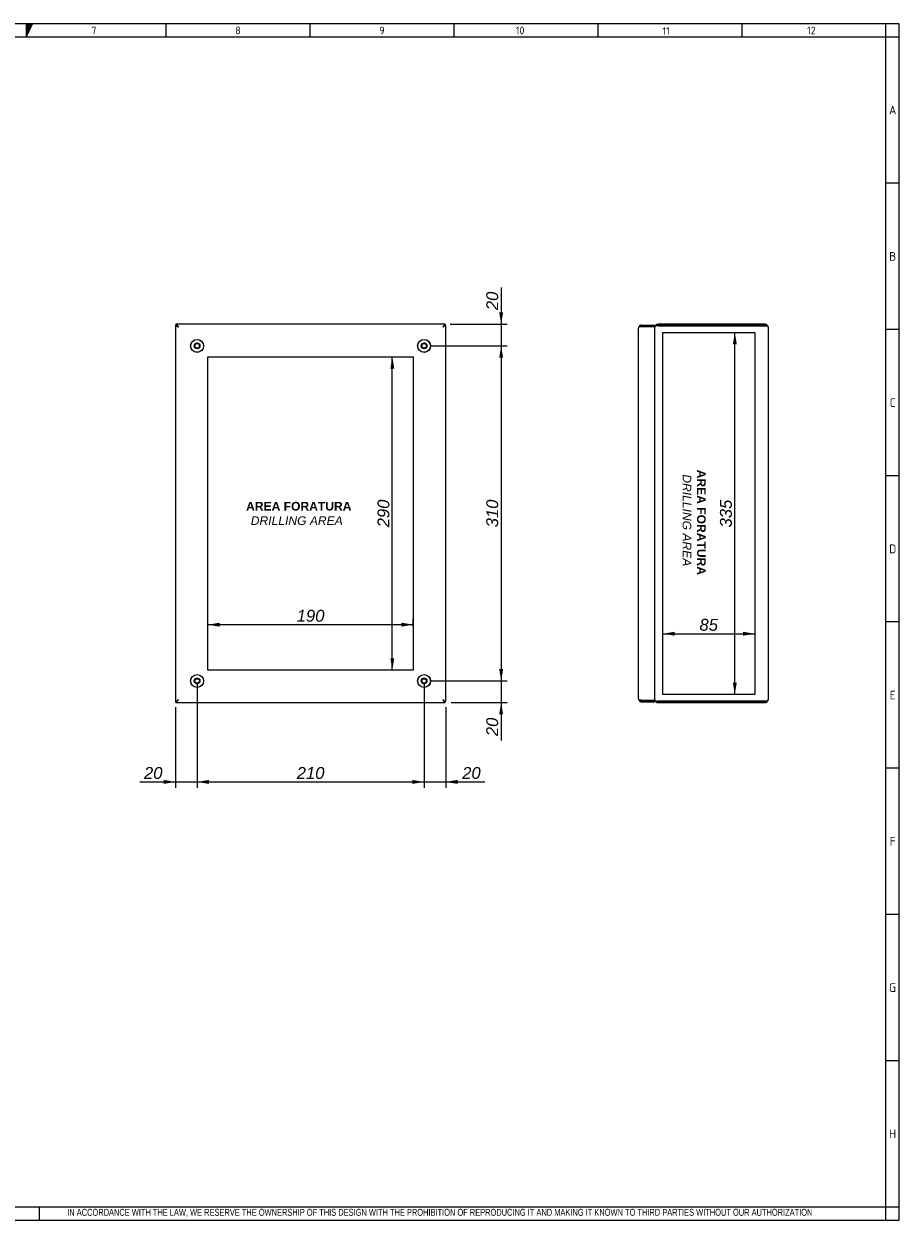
# Model space of a CAD drawing. Extents: x 6 to 412, y 11 to 288.
# Tile 3 of 3: x 210 to 412, y 11 to 288. Entities that reach past the tile are written whole.
import ezdxf
from ezdxf.lldxf.tags import DXFTag

# ---------------------------------------------------------------- set-up
doc = ezdxf.new("R2010")
doc.units = 0
doc.layers.get('0').update_dxf_attribs({"linetype": 'CONTINUOUS'})
for name, color, linetype in [('_TRANSLATION', 7, 'CONTINUOUS'), ('DEFAULT', 7, 'CONTINUOUS'), ('DV4_DEFAULT', 7, 'CONTINUOUS'), ('DV5_DEFAULT', 7, 'CONTINUOUS'), ('S0000000_02', 7, 'CONTINUOUS'), ('S0000000_17', 7, 'CONTINUOUS'), ('S0000000_18', 7, 'CONTINUOUS')]:
    doc.layers.add(name, color=color, linetype=linetype)
doc.styles.add('SEACAD_ARIAL', font='arial.ttf')
doc.styles.add('SEACAD_ARIALI', font='ariali.ttf')
tags = doc.linetypes.add('CENTER2', pattern=[28.575, 19.05, -3.175, 3.175, -3.175]).pattern_tags.tags
tags[10:11] = [DXFTag(74, 4), DXFTag(75, 0), DXFTag(340, '0'), DXFTag(46, 0.0), DXFTag(50, 0.0), DXFTag(44, 0.0), DXFTag(45, 0.0)]
tags[8:9] = [DXFTag(74, 4), DXFTag(75, 0), DXFTag(340, '0'), DXFTag(46, 0.0), DXFTag(50, 0.0), DXFTag(44, 0.0), DXFTag(45, 0.0)]
tags[6:7] = [DXFTag(74, 4), DXFTag(75, 0), DXFTag(340, '0'), DXFTag(46, 0.0), DXFTag(50, 0.0), DXFTag(44, 0.0), DXFTag(45, 0.0)]
tags[4:5] = [DXFTag(74, 4), DXFTag(75, 0), DXFTag(340, '0'), DXFTag(46, 0.0), DXFTag(50, 0.0), DXFTag(44, 0.0), DXFTag(45, 0.0)]
doc.dimstyles.new('ISO', dxfattribs={"dimtxt": 2.75, "dimasz": 2.75, "dimexe": 1.375, "dimexo": 1.375, "dimgap": 0.6875, "dimtad": 1, "dimdec": 1, "dimlfac": 4, "dimtxsty": 'SEACAD_ARIAL', "dimblk1": '_SE_FILLED', "dimblk2": '_SE_FILLED', "dimsah": 1, "dimcen": 1.375, "dimazin": 3, "dimtfac": 0.7, "dimtdec": 3, "dimtmove": 0, "dimatfit": 3})

# ---------------------------------------------------------------- blocks, each defined once
blk = doc.blocks.new('SE3')
at = {"layer": 'DV4_DEFAULT', "color": 7, "linetype": 'CENTER2'}
for p, q in [((252.23, 138.13), (252.23, 210.63)), ((252.23, 210.63), (299.73, 210.63)), ((299.73, 210.63), (299.73, 138.13)), ((299.73, 138.13), (252.23, 138.13))]:
    blk.add_line(p, q, dxfattribs=at)
at = {"layer": 'S0000000_02', "color": 7, "linetype": 'CONTINUOUS'}
for centre, radius in [((249.73, 213.13), 1.5), ((249.73, 213.13), 1.48), ((249.73, 213.13), 0.65), ((249.73, 213.13), 0.525), ((302.23, 213.13), 1.5), ((302.23, 213.13), 1.48), ((302.23, 213.13), 0.65), ((302.23, 213.13), 0.525), ((249.73, 135.63), 1.5), ((249.73, 135.63), 1.48), ((249.73, 135.63), 0.65), ((249.73, 135.63), 0.525), ((302.23, 135.63), 1.5), ((302.23, 135.63), 1.48), ((302.23, 135.63), 0.65), ((302.23, 135.63), 0.525)]:
    blk.add_circle(centre, radius, dxfattribs=at)
for centre in [(249.73, 213.13), (302.23, 213.13), (249.73, 135.63), (302.23, 135.63)]:
    blk.add_arc(centre, 0.625, 75, 15, dxfattribs=at)
at = {"layer": 'S0000000_17', "color": 7, "linetype": 'CONTINUOUS'}
for p, q in [((244.73, 217.83), (245.03, 217.83)), ((244.73, 217.78), (244.73, 217.83)), ((244.73, 217.78), (244.73, 130.98)), ((244.73, 217.78), (245.03, 217.78)), ((245.08, 218.13), (244.83, 218.13)), ((244.83, 218.13), (244.83, 217.83)), ((245.08, 217.83), (244.83, 217.83)), ((245.03, 217.78), (245.03, 217.83)), ((245.43, 217.43), (245.03, 217.83)), ((245.03, 217.83), (245.43, 217.43)), ((245.03, 217.78), (245.43, 217.43)), ((245.08, 218.13), (245.08, 217.83)), ((306.88, 218.13), (245.08, 218.13)), ((245.08, 217.83), (245.43, 217.43)), ((306.93, 217.83), (306.53, 217.43)), ((306.88, 217.83), (306.53, 217.43)), ((306.53, 217.43), (306.93, 217.83)), ((306.93, 217.78), (306.53, 217.43)), ((306.88, 218.13), (306.88, 217.83)), ((307.13, 218.13), (306.88, 218.13)), ((307.13, 217.83), (306.88, 217.83)), ((306.93, 217.78), (306.93, 217.83)), ((307.23, 217.83), (306.93, 217.83)), ((307.23, 217.78), (306.93, 217.78)), ((307.13, 218.13), (307.13, 217.83)), ((307.23, 217.78), (307.23, 217.83)), ((307.23, 130.98), (307.23, 217.78)), ((244.73, 130.98), (245.03, 130.98)), ((244.73, 130.98), (244.73, 130.93)), ((244.73, 130.93), (245.03, 130.93)), ((244.83, 130.63), (244.83, 130.93)), ((244.83, 130.93), (245.08, 130.93)), ((244.83, 130.63), (245.08, 130.63)), ((245.43, 131.33), (245.03, 130.93)), ((245.03, 130.98), (245.43, 131.33)), ((245.03, 130.93), (245.43, 131.33)), ((245.03, 130.98), (245.03, 130.93)), ((245.08, 130.93), (245.43, 131.33)), ((245.08, 130.63), (245.08, 130.93)), ((245.08, 130.63), (306.88, 130.63)), ((306.93, 130.98), (306.53, 131.33)), ((306.53, 131.33), (306.93, 130.93)), ((306.88, 130.93), (306.53, 131.33)), ((306.93, 130.93), (306.53, 131.33)), ((306.88, 130.63), (306.88, 130.93)), ((306.88, 130.93), (307.13, 130.93)), ((306.88, 130.63), (307.13, 130.63)), ((307.23, 130.98), (306.93, 130.98)), ((306.93, 130.98), (306.93, 130.93)), ((307.23, 130.93), (306.93, 130.93)), ((307.13, 130.63), (307.13, 130.93)), ((307.23, 130.98), (307.23, 130.93))]:
    blk.add_line(p, q, dxfattribs=at)
at = {"layer": 'S0000000_18', "color": 7, "linetype": 'CONTINUOUS'}
for p, q in [((245.02, 217.83), (245.02, 217.83)), ((306.95, 217.83), (306.95, 217.83)), ((245.02, 130.93), (245.02, 130.93)), ((306.95, 130.93), (306.95, 130.93))]:
    blk.add_line(p, q, dxfattribs=at)
blk = doc.blocks.new('SE4')
at = {"layer": 'DV5_DEFAULT', "color": 7, "linetype": 'CENTER2'}
for p, q in [((357.47, 132.51), (357.47, 216.26)), ((357.47, 216.26), (378.72, 216.26)), ((378.72, 216.26), (378.72, 132.51)), ((378.72, 132.51), (357.47, 132.51))]:
    blk.add_line(p, q, dxfattribs=at)
at = {"layer": 'S0000000_17', "color": 7, "linetype": 'CONTINUOUS'}
for p, q in [((356.32, 218.13), (356.32, 217.83)), ((381.12, 218.13), (356.32, 218.13)), ((356.32, 217.78), (356.32, 217.83)), ((381.12, 217.83), (356.32, 217.83)), ((356.32, 217.78), (381.12, 217.78)), ((381.12, 218.13), (381.12, 217.83)), ((381.69, 217.83), (381.12, 217.83)), ((381.12, 217.78), (381.69, 217.78)), ((381.82, 217.43), (381.82, 131.33)), ((356.32, 130.98), (356.32, 130.93)), ((381.12, 130.98), (356.32, 130.98)), ((356.32, 130.63), (356.32, 130.93)), ((356.32, 130.93), (381.12, 130.93)), ((356.32, 130.63), (381.12, 130.63)), ((381.12, 130.98), (381.69, 130.98)), ((381.69, 130.93), (381.12, 130.93)), ((381.12, 130.63), (381.12, 130.93))]:
    blk.add_line(p, q, dxfattribs=at)
for centre, radius, start, end in [((356.32, 217.43), 0.7, 90, 169.1559), ((356.32, 217.43), 0.4, 90, 94.1514), ((381.12, 217.43), 0.7, 34.8499, 90), ((381.12, 217.43), 0.4, 61.045, 90), ((381.12, 217.43), 0.7, 0, 34.8499), ((356.32, 131.33), 0.7, 190.8441, 270), ((356.32, 131.33), 0.4, 265.8486, 270), ((381.12, 131.33), 0.4, 270, 298.955), ((381.12, 131.33), 0.7, 270, 325.1501), ((381.12, 131.33), 0.7, 325.1501, 360)]:
    blk.add_arc(centre, radius, start, end, dxfattribs=at)
for centre, major_axis, ratio, start_param, end_param in [((356.32, 217.43), (-0.7, 0), 0.571429, 4.712389, 6.093921), ((381.12, 217.43), (-0.7, 0), 0.875, 3.141593, 3.749838), ((356.32, 131.33), (0.7, 0), 0.571429, 3.330857, 4.712389), ((381.12, 131.33), (-0.7, 0), 0.875, 2.533347, 3.141593)]:
    blk.add_ellipse(centre, major_axis=major_axis, ratio=ratio, start_param=start_param, end_param=end_param, dxfattribs=at)
at = {"layer": 'S0000000_18', "color": 7, "linetype": 'CONTINUOUS'}
for p, q in [((351.82, 131.52), (351.82, 217.25)), ((351.94, 217.65), (352.52, 217.65)), ((352.52, 217.6), (351.94, 217.6)), ((352.52, 217.65), (352.52, 217.95)), ((352.52, 217.95), (355.63, 217.95)), ((352.52, 217.65), (355.63, 217.65)), ((352.52, 217.6), (355.63, 217.6)), ((355.63, 217.65), (355.63, 217.95)), ((355.63, 131.17), (355.63, 217.6)), ((352.52, 131.17), (351.94, 131.17)), ((351.94, 131.12), (352.52, 131.12)), ((352.52, 131.17), (355.63, 131.17)), ((352.52, 131.12), (355.63, 131.12)), ((352.52, 131.12), (352.52, 130.82)), ((352.52, 130.82), (355.63, 130.82)), ((355.63, 131.12), (355.63, 130.82))]:
    blk.add_line(p, q, dxfattribs=at)
for centre, radius, start, end in [((352.52, 217.25), 0.7, 145.1501, 180), ((352.52, 217.25), 0.7, 90, 145.1501), ((352.52, 217.25), 0.4, 90, 118.955), ((352.52, 131.52), 0.7, 180, 214.8499), ((352.52, 131.52), 0.7, 214.8499, 270), ((352.52, 131.52), 0.4, 241.045, 270)]:
    blk.add_arc(centre, radius, start, end, dxfattribs=at)
for centre, start_param, end_param in [((352.52, 217.25), 2.533347, 3.141593), ((352.52, 131.52), 3.141593, 3.749838)]:
    blk.add_ellipse(centre, major_axis=(0.7, 0), ratio=0.875, start_param=start_param, end_param=end_param, dxfattribs=at)
blk = doc.blocks.new('DMBLK27')
at = {"layer": '_TRANSLATION', "linetype": 'CONTINUOUS'}
for points in [[(374.56, 213.51), (374.1, 216.26), (373.64, 213.51)], [(374.56, 135.26), (373.64, 135.26), (374.1, 132.51)]]:
    blk.add_hatch(color=7, dxfattribs=at).paths.add_polyline_path(points)
at = {"layer": '_TRANSLATION', "color": 7, "linetype": 'CONTINUOUS'}
blk.add_line((374.1, 132.51), (374.1, 216.26), dxfattribs=at)
at = {"layer": '_TRANSLATION', "color": 7, "linetype": 'CONTINUOUS', "style": 'SEACAD_ARIALI'}
blk.add_text('335', height=2.75, rotation=90, dxfattribs=at).set_placement((373.41, 171.14))
blk = doc.blocks.new('_SE_FILLED')
at = {"color": 0}
blk.add_line((0, 0), (-1, 0), dxfattribs=at)
blk.add_solid([(0, 0), (-1, -0.1665), (-1, 0.1665), (0, 0)], dxfattribs=at)
blk = doc.blocks.new('DMBLK28')
at = {"layer": '_TRANSLATION', "linetype": 'CONTINUOUS'}
for points in [[(360.22, 147.02), (357.47, 146.56), (360.22, 146.1)], [(375.97, 147.02), (375.97, 146.1), (378.72, 146.56)]]:
    blk.add_hatch(color=7, dxfattribs=at).paths.add_polyline_path(points)
at = {"layer": '_TRANSLATION', "color": 7, "linetype": 'CONTINUOUS'}
blk.add_line((357.47, 146.56), (378.72, 146.56), dxfattribs=at)
at = {"layer": '_TRANSLATION', "color": 7, "linetype": 'CONTINUOUS', "style": 'SEACAD_ARIALI'}
blk.add_text('85', height=2.75, dxfattribs=at).set_placement((365.92, 147.25))
blk = doc.blocks.new('DMBLK29')
at = {"layer": '_TRANSLATION', "linetype": 'CONTINUOUS'}
for points in [[(294.43, 207.88), (295.34, 207.88), (294.88, 210.63)], [(294.43, 140.88), (294.88, 138.13), (295.34, 140.88)]]:
    blk.add_hatch(color=7, dxfattribs=at).paths.add_polyline_path(points)
at = {"layer": '_TRANSLATION', "color": 7, "linetype": 'CONTINUOUS'}
blk.add_line((294.88, 138.13), (294.88, 210.63), dxfattribs=at)
at = {"layer": '_TRANSLATION', "color": 7, "linetype": 'CONTINUOUS', "style": 'SEACAD_ARIALI'}
blk.add_text('290', height=2.75, rotation=90, dxfattribs=at).set_placement((294.2, 171.17))
blk = doc.blocks.new('DMBLK30')
at = {"layer": '_TRANSLATION', "linetype": 'CONTINUOUS'}
for points in [[(254.98, 149.11), (252.23, 148.65), (254.98, 148.19)], [(296.98, 149.11), (296.98, 148.19), (299.73, 148.65)]]:
    blk.add_hatch(color=7, dxfattribs=at).paths.add_polyline_path(points)
at = {"layer": '_TRANSLATION', "color": 7, "linetype": 'CONTINUOUS'}
for p, q in [((252.23, 148.01), (252.23, 150.02)), ((299.73, 148.26), (299.73, 150.02)), ((299.73, 148.65), (252.23, 148.65))]:
    blk.add_line(p, q, dxfattribs=at)
at = {"layer": '_TRANSLATION', "color": 7, "linetype": 'CONTINUOUS', "style": 'SEACAD_ARIALI'}
blk.add_text('190', height=2.75, dxfattribs=at).set_placement((272.77, 149.34))
blk = doc.blocks.new('DMBLK31')
at = {"layer": '_TRANSLATION', "linetype": 'CONTINUOUS'}
for points in [[(252.48, 111.83), (252.48, 112.75), (249.73, 112.29)], [(299.48, 111.83), (302.23, 112.29), (299.48, 112.75)]]:
    blk.add_hatch(color=7, dxfattribs=at).paths.add_polyline_path(points)
at = {"layer": '_TRANSLATION', "color": 7, "linetype": 'CONTINUOUS'}
for p, q in [((249.73, 134.91), (249.73, 110.91)), ((302.23, 135.17), (302.23, 110.91)), ((249.73, 112.29), (302.23, 112.29))]:
    blk.add_line(p, q, dxfattribs=at)
at = {"layer": '_TRANSLATION', "color": 7, "linetype": 'CONTINUOUS', "style": 'SEACAD_ARIALI'}
blk.add_text('210', height=2.75, dxfattribs=at).set_placement((272.77, 112.98))
blk = doc.blocks.new('DMBLK32')
at = {"layer": '_TRANSLATION', "linetype": 'CONTINUOUS'}
for points in [[(299.48, 111.83), (302.23, 112.29), (299.48, 112.75)], [(309.98, 111.83), (309.98, 112.75), (307.23, 112.29)]]:
    blk.add_hatch(color=7, dxfattribs=at).paths.add_polyline_path(points)
at = {"layer": '_TRANSLATION', "color": 7, "linetype": 'CONTINUOUS'}
for p, q in [((302.23, 134.26), (302.23, 110.91)), ((307.23, 129.61), (307.23, 110.91)), ((296.73, 112.29), (316.28, 112.29))]:
    blk.add_line(p, q, dxfattribs=at)
at = {"layer": '_TRANSLATION', "color": 7, "linetype": 'CONTINUOUS', "style": 'SEACAD_ARIALI'}
blk.add_text('20', height=2.75, dxfattribs=at).set_placement((311.04, 112.98))
blk = doc.blocks.new('DMBLK33')
at = {"layer": '_TRANSLATION', "linetype": 'CONTINUOUS'}
for points in [[(320.51, 220.88), (319.59, 220.88), (320.05, 218.13)], [(320.51, 210.38), (320.05, 213.13), (319.59, 210.38)]]:
    blk.add_hatch(color=7, dxfattribs=at).paths.add_polyline_path(points)
at = {"layer": '_TRANSLATION', "color": 7, "linetype": 'CONTINUOUS'}
for p, q in [((320.05, 226.63), (320.05, 207.63)), ((308.26, 218.13), (321.42, 218.13)), ((303.61, 213.13), (321.42, 213.13))]:
    blk.add_line(p, q, dxfattribs=at)
at = {"layer": '_TRANSLATION', "color": 7, "linetype": 'CONTINUOUS', "style": 'SEACAD_ARIALI'}
blk.add_text('20', height=2.75, rotation=90, dxfattribs=at).set_placement((319.36, 221.39))
blk = doc.blocks.new('DMBLK34')
at = {"layer": '_TRANSLATION', "linetype": 'CONTINUOUS'}
for points in [[(320.51, 210.38), (320.05, 213.13), (319.59, 210.38)], [(320.51, 138.38), (319.59, 138.38), (320.05, 135.63)]]:
    blk.add_hatch(color=7, dxfattribs=at).paths.add_polyline_path(points)
at = {"layer": '_TRANSLATION', "color": 7, "linetype": 'CONTINUOUS'}
for p, q in [((303.61, 213.13), (321.42, 213.13)), ((320.05, 213.13), (320.05, 135.63)), ((303.61, 135.63), (321.42, 135.63))]:
    blk.add_line(p, q, dxfattribs=at)
at = {"layer": '_TRANSLATION', "color": 7, "linetype": 'CONTINUOUS', "style": 'SEACAD_ARIALI'}
blk.add_text('310', height=2.75, rotation=90, dxfattribs=at).set_placement((319.36, 171.17))
blk = doc.blocks.new('DMBLK35')
at = {"layer": '_TRANSLATION', "linetype": 'CONTINUOUS'}
for points in [[(320.51, 138.38), (319.59, 138.38), (320.05, 135.63)], [(320.51, 127.88), (320.05, 130.63), (319.59, 127.88)]]:
    blk.add_hatch(color=7, dxfattribs=at).paths.add_polyline_path(points)
at = {"layer": '_TRANSLATION', "color": 7, "linetype": 'CONTINUOUS'}
for p, q in [((320.05, 141.13), (320.05, 121.9)), ((303.61, 135.63), (321.42, 135.63)), ((308.51, 130.63), (321.42, 130.63))]:
    blk.add_line(p, q, dxfattribs=at)
at = {"layer": '_TRANSLATION', "color": 7, "linetype": 'CONTINUOUS', "style": 'SEACAD_ARIALI'}
blk.add_text('20', height=2.75, rotation=90, dxfattribs=at).set_placement((319.36, 122.87))
blk = doc.blocks.new('DMBLK41')
at = {"layer": '_TRANSLATION', "linetype": 'CONTINUOUS'}
for points in [[(241.98, 111.83), (244.73, 112.29), (241.98, 112.75)], [(252.48, 111.83), (252.48, 112.75), (249.73, 112.29)]]:
    blk.add_hatch(color=7, dxfattribs=at).paths.add_polyline_path(points)
at = {"layer": '_TRANSLATION', "color": 7, "linetype": 'CONTINUOUS'}
for p, q in [((249.73, 134.91), (249.73, 110.91)), ((244.73, 129.61), (244.73, 110.91)), ((236.47, 112.29), (255.23, 112.29))]:
    blk.add_line(p, q, dxfattribs=at)
at = {"layer": '_TRANSLATION', "color": 7, "linetype": 'CONTINUOUS', "style": 'SEACAD_ARIALI'}
blk.add_text('20', height=2.75, dxfattribs=at).set_placement((237.44, 112.98))

msp = doc.modelspace()

# ---------------------------------------------------------------- hatches: boundary and pattern name
at = {"linetype": 'CONTINUOUS'}
msp.add_hatch(color=7, dxfattribs=at).paths.add_polyline_path([(210.173, 287.588), (210.173, 284.56), (211.687, 287.588)])

# ---------------------------------------------------------------- linework, layer by layer
at = {"color": 7, "linetype": 'CONTINUOUS'}
for p, q in [((412.092, 287.588), (6.234, 287.588)), ((242.48, 287.588), (242.48, 284.56)), ((275.797, 287.588), (275.797, 284.56)), ((309.113, 287.588), (309.113, 284.56)), ((342.43, 287.588), (342.43, 284.56)), ((375.747, 287.588), (375.747, 284.56)), ((412.092, 10.959), (412.092, 287.588)), ((412.092, 250.738), (409.063, 250.738)), ((412.092, 216.917), (409.063, 216.917)), ((412.092, 183.095), (409.063, 183.095)), ((412.092, 149.274), (409.063, 149.274)), ((412.092, 115.452), (409.063, 115.452)), ((412.092, 81.631), (409.063, 81.631)), ((412.092, 47.809), (409.063, 47.809)), ((213.272, 10.954), (213.272, 13.983)), ((6.234, 10.959), (412.092, 10.959))]:
    msp.add_line(p, q, dxfattribs=at)
msp.add_lwpolyline([(210.173, 287.588), (210.173, 284.56), (211.687, 287.588), (210.173, 287.588)], dxfattribs=at)
at = {"layer": 'DEFAULT', "color": 7, "linetype": 'CONTINUOUS'}
for p, q in [((409.063, 10.959), (409.063, 287.588)), ((412.092, 284.56), (6.234, 284.56)), ((6.234, 13.988), (412.092, 13.988))]:
    msp.add_line(p, q, dxfattribs=at)

# ---------------------------------------------------------------- block references
at = {"layer": '_TRANSLATION'}
for name in ['SE3', 'SE4']:
    msp.add_blockref(name, (0, 0), dxfattribs=at)

# ---------------------------------------------------------------- texts
for s, insert, char_height, width, attachment_point in [('{\\fSolid Edge ANSI|b0||i0||c0|p34;\\C7;\\H1.766793;\\W1.;7}', (225.852, 285.196), 1.76679, 1.98765, 8), ('{\\fSolid Edge ANSI|b0||i0||c0|p34;\\C7;\\H1.766793;\\W1.;8}', (259.168, 285.196), 1.76679, 1.98765, 8), ('{\\fSolid Edge ANSI|b0||i0||c0|p34;\\C7;\\H1.766793;\\W1.;9}', (292.485, 285.196), 1.76679, 1.98765, 8), ('{\\fSolid Edge ANSI|b0||i0||c0|p34;\\C7;\\H1.766793;\\W1.;10}', (324.438, 285.196), 1.76679, 11.1986, 8), ('{\\fSolid Edge ANSI|b0||i0||c0|p34;\\C7;\\H1.766793;\\W1.;11}', (358.218, 285.073), 1.76679, 10.09104, 8), ('{\\fSolid Edge ANSI|b0||i0||c0|p34;\\C7;\\H1.766793;\\W1.;12}', (391.814, 285.196), 1.76679, 8.86043, 8), ('{\\fSolid Edge ANSI|b0||i0||c0|p34;\\C7;\\H2.019192;\\W1.;A}', (410.612, 266.645), 2.01919, 2.2716, 8), ('{\\fSolid Edge ANSI|b0||i0||c0|p34;\\C7;\\H2.019192;\\W1.;B}', (410.616, 232.824), 2.01919, 2.524, 8), ('{\\fSolid Edge ANSI|b0||i0||c0|p34;\\C7;\\H2.019192;\\W1.;C}', (410.614, 199.002), 2.01919, 2.3978, 8), ('{\\fSolid Edge ANSI|b0||i0||c0|p34;\\C7;\\H2.019192;\\W1.;D}', (410.616, 165.181), 2.01919, 2.524, 8), ('{\\fSolid Edge ANSI|b0||i0||c0|p34;\\C7;\\H2.019192;\\W1.;E}', (410.614, 131.359), 2.01919, 2.3978, 8), ('{\\fSolid Edge ANSI|b0||i0||c0|p34;\\C7;\\H2.019192;\\W1.;F}', (410.612, 97.538), 2.01919, 2.2716, 8), ('{\\fSolid Edge ANSI|b0||i0||c0|p34;\\C7;\\H2.019192;\\W1.;G}', (410.586, 63.716), 2.01919, 2.5871, 8), ('{\\fSolid Edge ANSI|b0||i0||c0|p34;\\C7;\\H2.019192;\\W1.;H}', (410.588, 29.895), 2.01919, 2.7133, 8), ('{\\fArial Narrow|b0||i0||c0|p34;\\C7;\\H1.6;\\W0.94;IN ACCORDANCE WITH THE LAW, WE RESERVE THE OWNERSHIP OF THIS DESIGN WITH THE PROHIBITION OF REPRODUCING IT AND MAKING IT KNOWN TO THIRD PARTIES WITHOUT OUR AUTHORIZATION}', (219.688, 11.652), 1.6, 181.99571, 7)]:
    msp.add_mtext(s, dxfattribs=dict(insert=insert, char_height=char_height, width=width, attachment_point=attachment_point))
at = {"layer": '_TRANSLATION', "insert": (364.679, 172.784), "char_height": 2.4, "width": 27.97083, "attachment_point": 5, "rotation": 270}
msp.add_mtext('{\\fArial|b0||i0||c0|p34;\\C7;\\H2.4;\\W1.; }{\\fArial|b1||i0||c0|p34;\\C7;\\H2.;\\W1.;AREA FORATURA \\P}{\\fArial|b0||i1||c0|p34;\\C7;\\H2.;\\W1.;DRILLING AREA}', dxfattribs=at)
at = {"layer": '_TRANSLATION', "insert": (272.774, 174.366), "char_height": 2.4, "width": 27.97083, "attachment_point": 5}
msp.add_mtext('{\\fArial|b0||i0||c0|p34;\\C7;\\H2.4;\\W1.; }{\\fArial|b1||i0||c0|p34;\\C7;\\H2.;\\W1.;AREA FORATURA \\P}{\\fArial|b0||i1||c0|p34;\\C7;\\H2.;\\W1.;DRILLING AREA}', dxfattribs=at)

# ---------------------------------------------------------------- dimensions: what is measured, and where the dimension line sits
at = {"layer": '_TRANSLATION', "color": 7, "linetype": 'CONTINUOUS'}
for base, p1, p2, angle, picture, middle, dimtype in [((320.048, 213.133), (306.883, 218.133), (302.233, 213.133), 90, 'DMBLK33', (320.048, 220.431), 160), ((374.098, 132.508), (357.469, 132.508), (357.469, 216.258), 90, 'DMBLK27', (374.098, 174.383), 161), ((320.048, 213.133), (302.233, 213.133), (302.233, 135.633), 270, 'DMBLK34', (320.048, 174.383), 161), ((294.884, 138.133), (299.733, 138.133), (299.733, 210.633), 90, 'DMBLK29', (294.884, 174.383), 161), ((357.469, 146.56), (357.469, 132.508), (378.719, 132.508), 0, 'DMBLK28', (368.094, 146.56), 161), ((320.048, 130.633), (302.233, 135.633), (307.134, 130.633), 90, 'DMBLK35', (320.048, 128.106), 160)]:
    dim = msp.add_linear_dim(base=base, p1=p1, p2=p2, angle=angle, text='\\A1;<>', dimstyle='ISO', dxfattribs=at)
    dim.commit()
    dim.dimension.update_dxf_attribs({"geometry": picture, "text_midpoint": middle, "dimtype": dimtype})
for base, p1, p2, picture, middle in [((252.233, 148.648), (299.733, 138.133), (252.233, 138.133), 'DMBLK30', (275.983, 148.648)), ((249.733, 112.29), (244.733, 130.983), (249.733, 136.283), 'DMBLK41', (242.676, 112.29)), ((302.233, 112.29), (249.733, 136.283), (302.233, 135.633), 'DMBLK31', (275.983, 112.29)), ((307.233, 112.29), (302.233, 135.633), (307.233, 130.983), 'DMBLK32', (310.081, 112.29))]:
    dim = msp.add_linear_dim(base=base, p1=p1, p2=p2, text='\\A1;<>', dimstyle='ISO', dxfattribs=at)
    dim.commit()
    dim.dimension.update_dxf_attribs({"geometry": picture, "text_midpoint": middle, "dimtype": 160})

doc.saveas('drawing.dxf')
